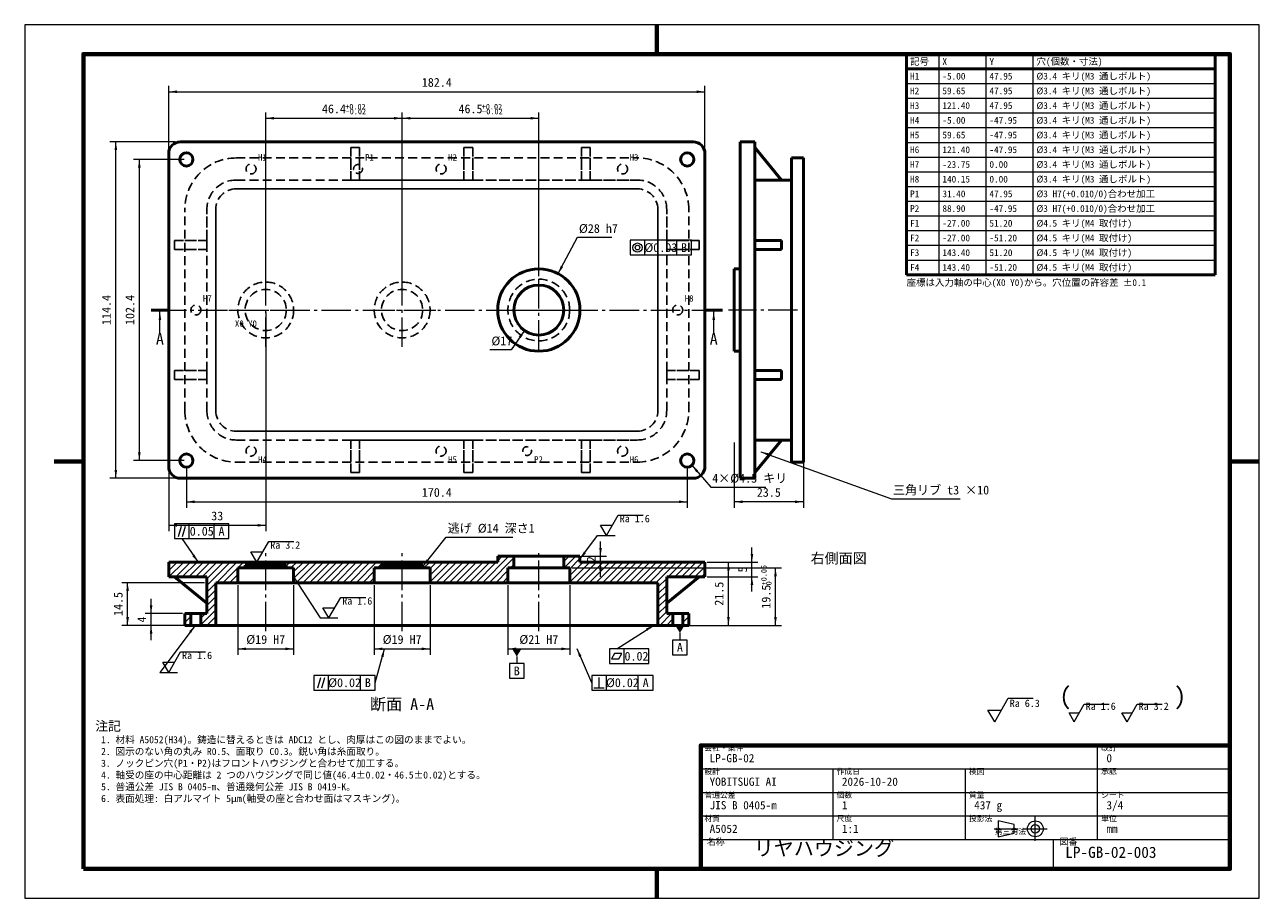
# Model space of a CAD drawing. Header units: millimetres. Extents: x 0 to 420, y 0 to 297.
import ezdxf
from ezdxf.enums import TextEntityAlignment as Align

# ---------------------------------------------------------------- set-up
doc = ezdxf.new("R2010")
doc.units = ezdxf.units.MM
doc.linetypes.add('GB_CENTER', pattern=[14, 10, -1.5, 1, -1.5])
doc.linetypes.add('GB_HIDDEN', pattern=[4.5, 3, -1.5])
for name, color, linetype, lineweight in [('BORDER', 7, 'Continuous', 70), ('CENTER', 7, 'GB_CENTER', 20), ('CUT', 7, 'Continuous', 50), ('DIM', 7, 'Continuous', 20), ('HATCH', 7, 'Continuous', 13), ('HIDDEN', 7, 'GB_HIDDEN', 25), ('OUTLINE', 7, 'Continuous', 50), ('TEXT', 7, 'Continuous', 20), ('THIN', 7, 'Continuous', 20)]:
    doc.layers.add(name, color=color, linetype=linetype, lineweight=lineweight)
doc.styles.add('JP', font='msgothic.ttc')

msp = doc.modelspace()

# ---------------------------------------------------------------- linework, layer by layer
at = {"layer": 'BORDER'}
for p, q in [((215, 287), (215, 297)), ((10, 148.5), (20, 148.5)), ((410, 148.5), (420, 148.5)), ((215, 0), (215, 10))]:
    msp.add_line(p, q, dxfattribs=at)
for points in [[(20, 10), (410, 10), (410, 287), (20, 287)], [(230, 10), (410, 10), (410, 52), (230, 52)]]:
    msp.add_lwpolyline(points, close=True, dxfattribs=at)
at = {"layer": 'CENTER'}
for p, q in [((82, 187.5), (82, 212.5)), ((128.4, 187.5), (128.4, 212.5)), ((174.9, 186.5), (174.9, 213.5)), ((45, 200), (235.4, 200)), ((69.5, 200), (94.5, 200)), ((115.9, 200), (140.9, 200)), ((161.4, 200), (188.4, 200)), ((262.9, 200), (239.4, 200)), ((82, 90.8), (82, 118.3)), ((128.4, 90.8), (128.4, 118.3)), ((174.9, 90.8), (174.9, 118.3)), ((343.8, 19.55), (343.8, 27.65)), ((329.85, 23.6), (337.95, 23.6)), ((339.75, 23.6), (347.85, 23.6))]:
    msp.add_line(p, q, dxfattribs=at)
at = {"layer": 'CUT'}
for p, q in [((43, 200), (49, 200)), ((231.4, 200), (237.4, 200))]:
    msp.add_line(p, q, dxfattribs=at)
at = {"layer": 'DIM'}
for p, q in [((49, 243), (49, 276.2)), ((49, 274.2), (231.4, 274.2)), ((231.4, 243), (231.4, 276.2)), ((82, 211.5), (82, 267.2)), ((82, 265.2), (128.4, 265.2)), ((128.4, 211.5), (128.4, 267.2)), ((128.4, 211.5), (128.4, 267.2)), ((128.4, 265.2), (174.9, 265.2)), ((174.9, 211.5), (174.9, 267.2)), ((51.2, 257.2), (29, 257.2)), ((31, 142.8), (31, 257.2)), ((54.2, 251.2), (37, 251.2)), ((39, 148.8), (39, 251.2)), ((181.47, 212.36), (188.05, 224.72)), ((188.05, 224.72), (199.74, 224.72)), ((210.98, 218.72), (210.98, 223.72)), ((221.83, 218.72), (221.83, 223.72)), ((46, 192), (46, 199.4)), ((49, 199.2), (49, 124.8)), ((82, 199.2), (82, 124.8)), ((234.4, 192), (234.4, 199.4)), ((170.02, 193.04), (165.44, 186.48)), ((165.44, 186.48), (158.27, 186.48)), ((241.4, 155), (241.4, 132.8)), ((250.4, 151.8), (294.9, 135.8)), ((264.9, 155), (264.9, 132.8)), ((54.2, 148.8), (37, 148.8)), ((55, 147), (55, 132.8)), ((225.4, 147), (225.4, 132.8)), ((226.97, 147.23), (233.4, 139.8)), ((51.2, 142.8), (29, 142.8)), ((233.4, 139.8), (252.1, 139.8)), ((55, 134.8), (225.4, 134.8)), ((264.9, 134.8), (241.4, 134.8)), ((294.9, 135.8), (318.26, 135.8)), ((197.9, 123.3), (201.94, 130.3)), ((201.94, 130.3), (210.42, 130.3)), ((49, 126.8), (82, 126.8)), ((52.27, 123.05), (53.33, 126.55)), ((53.67, 123.05), (54.73, 126.55)), ((56, 122.3), (56, 127.3)), ((64.46, 122.3), (64.46, 127.3)), ((197.9, 123.3), (195.88, 126.8)), ((195.88, 126.8), (199.92, 126.8)), ((53.5, 122.3), (59, 114.3)), ((135.4, 112.8), (143.4, 122.8)), ((143.4, 122.8), (166.08, 122.8)), ((188.9, 115.3), (194.9, 123.3)), ((194.9, 123.3), (200.9, 123.3)), ((79, 114.3), (76.98, 117.8)), ((76.98, 117.8), (81.02, 117.8)), ((79, 114.3), (83.04, 121.3)), ((83.04, 121.3), (91.52, 121.3)), ((195.9, 109.3), (195.9, 121.3)), ((247.4, 104.3), (247.4, 119.3)), ((189.7, 116.3), (197.9, 116.3)), ((189.7, 114.3), (197.9, 114.3)), ((232.2, 114.3), (241.4, 114.3)), ((232.2, 114.3), (249.4, 114.3)), ((239.4, 92.8), (239.4, 114.3)), ((91.5, 109.3), (100.5, 95.3)), ((186.2, 112.3), (257.4, 112.3)), ((232.2, 109.3), (249.4, 109.3)), ((255.4, 92.8), (255.4, 112.3)), ((61.2, 107.3), (33, 107.3)), ((35, 92.8), (35, 107.3)), ((72.5, 106.5), (72.5, 82.8)), ((91.5, 106.5), (91.5, 82.8)), ((118.9, 106.5), (118.9, 82.8)), ((137.9, 106.5), (137.9, 82.8)), ((164.4, 106.5), (164.4, 82.8)), ((185.4, 106.5), (185.4, 82.8)), ((43, 87.8), (43, 101.8)), ((103.5, 95.3), (107.54, 102.3)), ((107.54, 102.3), (116.02, 102.3)), ((53.7, 96.8), (41, 96.8)), ((103.5, 95.3), (101.48, 98.8)), ((101.48, 98.8), (105.52, 98.8)), ((61.2, 92.8), (33, 92.8)), ((53.7, 92.8), (41, 92.8)), ((58, 92.8), (46, 76.8)), ((100.5, 95.3), (106.5, 95.3)), ((175.7, 92.8), (257.4, 92.8)), ((201.4, 84.8), (213.9, 92.8)), ((232.2, 92.8), (241.4, 92.8)), ((222.9, 90.2), (222.9, 87.8)), ((72.5, 84.8), (91.5, 84.8)), ((118.9, 84.8), (137.9, 84.8)), ((119.25, 73.3), (122.4, 84.8)), ((164.4, 84.8), (185.4, 84.8)), ((192.9, 73.3), (187.9, 84.8)), ((203.9, 79.8), (203.9, 84.8)), ((49, 76.8), (46.98, 80.3)), ((46.98, 80.3), (51.02, 80.3)), ((49, 76.8), (53.04, 83.8)), ((53.04, 83.8), (61.52, 83.8)), ((167.4, 82.2), (167.4, 79.8)), ((46, 76.8), (52, 76.8)), ((103.4, 70.8), (103.4, 75.8)), ((114.25, 70.8), (114.25, 75.8)), ((197.9, 70.8), (197.9, 75.8)), ((208.75, 70.8), (208.75, 75.8)), ((99.68, 71.55), (100.73, 75.05)), ((101.08, 71.55), (102.12, 75.05)), ((193.65, 71.55), (197.15, 71.55)), ((195.4, 71.55), (195.4, 75.05)), ((330, 60), (334.62, 68)), ((334.62, 68), (343.1, 68)), ((330, 60), (327.69, 64)), ((327.69, 64), (332.31, 64)), ((357, 60), (355.27, 63)), ((355.27, 63), (358.73, 63)), ((357, 60), (360.46, 66)), ((360.46, 66), (368.94, 66)), ((375, 60), (373.27, 63)), ((373.27, 63), (376.73, 63)), ((375, 60), (378.46, 66)), ((378.46, 66), (386.94, 66))]:
    msp.add_line(p, q, dxfattribs=at)
for points in [[(205.98, 218.72), (226.83, 218.72), (226.83, 223.72), (205.98, 223.72)], [(51, 122.3), (69.46, 122.3), (69.46, 127.3), (51, 127.3)], [(198.9, 79.8), (212.36, 79.8), (212.36, 84.8), (198.9, 84.8)], [(220.4, 82.8), (225.4, 82.8), (225.4, 87.8), (220.4, 87.8)], [(164.9, 74.8), (169.9, 74.8), (169.9, 79.8), (164.9, 79.8)], [(199.65, 81.42), (202.1, 81.42), (203.15, 83.17), (200.7, 83.17)], [(98.4, 70.8), (119.25, 70.8), (119.25, 75.8), (98.4, 75.8)], [(192.9, 70.8), (213.75, 70.8), (213.75, 75.8), (192.9, 75.8)]]:
    msp.add_lwpolyline(points, close=True, dxfattribs=at)
for radius in [1.57, 0.787]:
    msp.add_circle((208.48, 221.22), radius, dxfattribs=at)
for points in [[(49, 274.2), (51.8, 274.65), (51.8, 273.75)], [(231.4, 274.2), (228.6, 273.75), (228.6, 274.65)], [(82, 265.2), (84.8, 265.65), (84.8, 264.75)], [(128.4, 265.2), (125.6, 264.75), (125.6, 265.65)], [(128.4, 265.2), (131.2, 265.65), (131.2, 264.75)], [(174.9, 265.2), (172.1, 264.75), (172.1, 265.65)], [(31, 257.2), (31.45, 254.4), (30.55, 254.4)], [(39, 251.2), (39.45, 248.4), (38.55, 248.4)], [(181.47, 212.36), (182.39, 215.04), (183.18, 214.62)], [(46, 199.4), (46.45, 196.6), (45.55, 196.6)], [(234.4, 199.4), (234.85, 196.6), (233.95, 196.6)], [(170.02, 193.04), (168.79, 190.49), (168.05, 191)], [(39, 148.8), (38.55, 151.6), (39.45, 151.6)], [(250.4, 151.8), (253.19, 151.28), (252.88, 150.43)], [(226.97, 147.23), (229.15, 145.4), (228.47, 144.81)], [(31, 142.8), (30.55, 145.6), (31.45, 145.6)], [(55, 134.8), (57.8, 135.25), (57.8, 134.35)], [(225.4, 134.8), (222.6, 134.35), (222.6, 135.25)], [(241.4, 134.8), (244.2, 135.25), (244.2, 134.35)], [(264.9, 134.8), (262.1, 134.35), (262.1, 135.25)], [(49, 126.8), (51.8, 127.25), (51.8, 126.35)], [(82, 126.8), (79.2, 126.35), (79.2, 127.25)], [(188.9, 115.3), (190.22, 117.81), (190.94, 117.27)], [(195.9, 116.3), (195.45, 119.1), (196.35, 119.1)], [(59, 114.3), (57.04, 116.35), (57.78, 116.86)], [(135.4, 112.8), (136.8, 115.27), (137.5, 114.71)], [(195.9, 114.3), (196.35, 111.5), (195.45, 111.5)], [(239.4, 114.3), (239.85, 111.5), (238.95, 111.5)], [(247.4, 114.3), (246.95, 117.1), (247.85, 117.1)], [(91.5, 109.3), (93.39, 107.19), (92.64, 106.7)], [(247.4, 109.3), (247.85, 106.5), (246.95, 106.5)], [(255.4, 112.3), (255.85, 109.5), (254.95, 109.5)], [(35, 107.3), (35.45, 104.5), (34.55, 104.5)], [(43, 96.8), (42.55, 99.6), (43.45, 99.6)], [(35, 92.8), (34.55, 95.6), (35.45, 95.6)], [(43, 92.8), (43.45, 90), (42.55, 90)], [(58, 92.8), (56.68, 90.29), (55.96, 90.83)], [(213.9, 92.8), (211.78, 90.91), (211.3, 91.67)], [(224.5, 92.8), (221.3, 92.8), (222.9, 90.2)], [(239.4, 92.8), (238.95, 95.6), (239.85, 95.6)], [(255.4, 92.8), (254.95, 95.6), (255.85, 95.6)], [(72.5, 84.8), (75.3, 85.25), (75.3, 84.35)], [(91.5, 84.8), (88.7, 84.35), (88.7, 85.25)], [(118.9, 84.8), (121.7, 85.25), (121.7, 84.35)], [(122.4, 84.8), (122.09, 81.98), (121.23, 82.22)], [(137.9, 84.8), (135.1, 84.35), (135.1, 85.25)], [(164.4, 84.8), (167.2, 85.25), (167.2, 84.35)], [(169, 84.8), (165.8, 84.8), (167.4, 82.2)], [(185.4, 84.8), (182.6, 84.35), (182.6, 85.25)], [(187.9, 84.8), (189.43, 82.41), (188.6, 82.05)]]:
    msp.add_solid(points, dxfattribs=at)
at = {"layer": 'HATCH'}
for p, q in [((49, 111.47), (51.83, 114.3)), ((49, 113.73), (49.57, 114.3)), ((49.09, 109.3), (54.09, 114.3)), ((51.36, 109.3), (56.36, 114.3)), ((53.62, 109.3), (58.62, 114.3)), ((55.88, 109.3), (60.88, 114.3)), ((58.14, 109.3), (63.14, 114.3)), ((60.41, 109.3), (65.41, 114.3)), ((62, 106.37), (69.93, 114.3)), ((62, 108.63), (67.67, 114.3)), ((65.2, 107.3), (72.2, 114.3)), ((67.46, 107.3), (74.46, 114.3)), ((75.72, 113.3), (76.72, 114.3)), ((77.98, 113.3), (78.98, 114.3)), ((80.25, 113.3), (81.25, 114.3)), ((82.51, 113.3), (83.51, 114.3)), ((84.77, 113.3), (85.77, 114.3)), ((87.03, 113.3), (88.03, 114.3)), ((89, 113), (90.3, 114.3)), ((90.56, 112.3), (92.56, 114.3)), ((91.5, 108.71), (97.09, 114.3)), ((91.5, 110.98), (94.82, 114.3)), ((92.35, 107.3), (99.35, 114.3)), ((94.61, 107.3), (101.61, 114.3)), ((96.87, 107.3), (103.87, 114.3)), ((99.14, 107.3), (106.14, 114.3)), ((101.4, 107.3), (108.4, 114.3)), ((103.66, 107.3), (110.66, 114.3)), ((105.92, 107.3), (112.92, 114.3)), ((108.19, 107.3), (115.19, 114.3)), ((110.45, 107.3), (117.45, 114.3)), ((112.71, 107.3), (119.71, 114.3)), ((119.98, 112.3), (121.98, 114.3)), ((123.24, 113.3), (124.24, 114.3)), ((125.5, 113.3), (126.5, 114.3)), ((127.76, 113.3), (128.76, 114.3)), ((130.03, 113.3), (131.03, 114.3)), ((132.29, 113.3), (133.29, 114.3)), ((134.55, 113.3), (135.55, 114.3)), ((135.81, 112.3), (137.81, 114.3)), ((137.9, 107.6), (144.6, 114.3)), ((137.9, 109.86), (142.34, 114.3)), ((137.9, 112.12), (140.08, 114.3)), ((139.87, 107.3), (146.87, 114.3)), ((142.13, 107.3), (149.13, 114.3)), ((144.39, 107.3), (151.39, 114.3)), ((146.65, 107.3), (153.65, 114.3)), ((148.92, 107.3), (155.92, 114.3)), ((151.18, 107.3), (158.18, 114.3)), ((153.44, 107.3), (160.44, 114.3)), ((155.7, 107.3), (164.7, 116.3)), ((157.97, 107.3), (166.4, 115.73)), ((160.9, 114.76), (162.44, 116.3)), ((165.23, 112.3), (166.4, 113.47)), ((183.4, 114.49), (185.21, 116.3)), ((183.47, 112.3), (187.47, 116.3)), ((185.4, 111.97), (188.9, 115.47)), ((185.4, 107.44), (192.26, 114.3)), ((185.4, 109.7), (190, 114.3)), ((187.52, 107.3), (194.52, 114.3)), ((189.79, 107.3), (196.79, 114.3)), ((192.05, 107.3), (199.05, 114.3)), ((194.31, 107.3), (201.31, 114.3)), ((196.57, 107.3), (203.57, 114.3)), ((198.84, 107.3), (205.84, 114.3)), ((201.1, 107.3), (208.1, 114.3)), ((203.36, 107.3), (210.36, 114.3)), ((205.62, 107.3), (212.62, 114.3)), ((207.89, 107.3), (214.89, 114.3)), ((210.15, 107.3), (217.15, 114.3)), ((212.41, 107.3), (219.41, 114.3)), ((214.68, 107.3), (221.68, 114.3)), ((218.94, 109.3), (223.94, 114.3)), ((221.2, 109.3), (226.2, 114.3)), ((223.46, 109.3), (228.46, 114.3)), ((225.73, 109.3), (230.73, 114.3)), ((69.72, 107.3), (72.5, 110.08)), ((74.72, 112.3), (75, 112.58)), ((114.98, 107.3), (118.9, 111.22)), ((160.23, 107.3), (164.4, 111.47)), ((162.49, 107.3), (164.4, 109.21)), ((227.99, 109.3), (231.4, 112.71)), ((230.25, 109.3), (231.4, 110.45)), ((62, 104.1), (65, 107.1)), ((71.98, 107.3), (72.5, 107.82)), ((117.24, 107.3), (118.9, 108.96)), ((215.4, 105.76), (218.4, 108.76)), ((215.4, 103.5), (218.4, 106.5)), ((62, 101.84), (65, 104.84)), ((62, 99.58), (65, 102.58)), ((215.4, 101.24), (218.4, 104.24)), ((215.4, 98.97), (218.4, 101.97)), ((54.5, 96.04), (55.26, 96.8)), ((59.95, 93), (65, 98.05)), ((59.95, 95.27), (61.48, 96.8)), ((62, 97.32), (65, 100.32)), ((215.4, 96.71), (218.4, 99.71)), ((215.4, 94.45), (218.4, 97.45)), ((216.01, 92.8), (220.01, 96.8)), ((223.85, 96.04), (224.61, 96.8)), ((54.5, 93.77), (56.55, 95.82)), ((55.79, 92.8), (56.55, 93.56)), ((62.01, 92.8), (65, 95.79)), ((64.27, 92.8), (65, 93.53)), ((218.28, 92.8), (220.45, 94.97)), ((223.85, 93.77), (225.9, 95.82)), ((225.14, 92.8), (225.9, 93.56))]:
    msp.add_line(p, q, dxfattribs=at)
at = {"layer": 'HIDDEN'}
for p, q in [((53, 257.2), (227.4, 257.2)), ((49, 146.8), (49, 253.2)), ((110.9, 244.2), (110.9, 255.2)), ((110.9, 255.2), (113.9, 255.2)), ((110.9, 255.2), (110.9, 244.2)), ((113.9, 244.2), (113.9, 255.2)), ((113.9, 255.2), (113.9, 244.2)), ((149.4, 244.2), (149.4, 255.2)), ((149.4, 255.2), (152.4, 255.2)), ((149.4, 255.2), (149.4, 244.2)), ((152.4, 244.2), (152.4, 255.2)), ((152.4, 255.2), (152.4, 244.2)), ((189.4, 244.2), (189.4, 255.2)), ((189.4, 255.2), (192.4, 255.2)), ((189.4, 255.2), (189.4, 244.2)), ((192.4, 244.2), (192.4, 255.2)), ((192.4, 255.2), (192.4, 244.2)), ((231.4, 146.8), (231.4, 253.2)), ((72, 251.7), (208.4, 251.7)), ((72, 251.7), (208.4, 251.7)), ((72, 244.2), (208.4, 244.2)), ((72, 244.2), (110.9, 244.2)), ((110.9, 244.2), (113.9, 244.2)), ((113.9, 244.2), (149.4, 244.2)), ((149.4, 244.2), (152.4, 244.2)), ((152.4, 244.2), (189.4, 244.2)), ((189.4, 244.2), (192.4, 244.2)), ((192.4, 244.2), (208.4, 244.2)), ((208.4, 241.2), (72, 241.2)), ((72, 241.2), (208.4, 241.2)), ((54.5, 165.8), (54.5, 234.2)), ((54.5, 165.8), (54.5, 234.2)), ((62, 165.8), (62, 234.2)), ((62, 223.6), (62, 234.2)), ((65, 234.2), (65, 165.8)), ((65, 165.8), (65, 234.2)), ((215.4, 234.2), (215.4, 165.8)), ((215.4, 165.8), (215.4, 234.2)), ((218.4, 165.8), (218.4, 234.2)), ((218.4, 223.6), (218.4, 234.2)), ((225.9, 165.8), (225.9, 234.2)), ((225.9, 165.8), (225.9, 234.2)), ((51, 220.6), (51, 223.6)), ((62, 223.6), (51, 223.6)), ((51, 223.6), (62, 223.6)), ((62, 220.6), (62, 223.6)), ((218.4, 223.6), (218.4, 220.6)), ((218.4, 223.6), (229.4, 223.6)), ((229.4, 223.6), (218.4, 223.6)), ((229.4, 223.6), (229.4, 220.6)), ((62, 220.6), (51, 220.6)), ((51, 220.6), (62, 220.6)), ((62, 179.4), (62, 220.6)), ((218.4, 179.4), (218.4, 220.6)), ((218.4, 220.6), (229.4, 220.6)), ((229.4, 220.6), (218.4, 220.6)), ((51, 176.4), (51, 179.4)), ((62, 179.4), (51, 179.4)), ((51, 179.4), (62, 179.4)), ((62, 176.4), (51, 176.4)), ((51, 176.4), (62, 176.4)), ((62, 176.4), (62, 179.4)), ((62, 165.8), (62, 176.4)), ((218.4, 179.4), (218.4, 176.4)), ((218.4, 179.4), (229.4, 179.4)), ((229.4, 179.4), (218.4, 179.4)), ((218.4, 165.8), (218.4, 176.4)), ((218.4, 176.4), (229.4, 176.4)), ((229.4, 176.4), (218.4, 176.4)), ((229.4, 179.4), (229.4, 176.4)), ((208.4, 158.8), (72, 158.8)), ((72, 158.8), (208.4, 158.8)), ((72, 155.8), (208.4, 155.8)), ((72, 155.8), (110.9, 155.8)), ((113.9, 155.8), (110.9, 155.8)), ((110.9, 155.8), (110.9, 144.8)), ((110.9, 144.8), (110.9, 155.8)), ((113.9, 155.8), (149.4, 155.8)), ((113.9, 155.8), (113.9, 144.8)), ((113.9, 144.8), (113.9, 155.8)), ((152.4, 155.8), (149.4, 155.8)), ((149.4, 155.8), (149.4, 144.8)), ((149.4, 144.8), (149.4, 155.8)), ((152.4, 155.8), (189.4, 155.8)), ((152.4, 155.8), (152.4, 144.8)), ((152.4, 144.8), (152.4, 155.8)), ((192.4, 155.8), (189.4, 155.8)), ((189.4, 155.8), (189.4, 144.8)), ((189.4, 144.8), (189.4, 155.8)), ((192.4, 155.8), (208.4, 155.8)), ((192.4, 155.8), (192.4, 144.8)), ((192.4, 144.8), (192.4, 155.8)), ((72, 148.3), (208.4, 148.3)), ((72, 148.3), (208.4, 148.3)), ((53, 142.8), (227.4, 142.8)), ((113.9, 144.8), (110.9, 144.8)), ((152.4, 144.8), (149.4, 144.8)), ((192.4, 144.8), (189.4, 144.8))]:
    msp.add_line(p, q, dxfattribs=at)
for centre, radius in [((55, 251.2), 2.25), ((225.4, 251.2), 2.25), ((77, 247.95), 1.7), ((77, 247.95), 1.7), ((113.4, 247.95), 1.5), ((113.4, 247.95), 1.5), ((141.65, 247.95), 1.7), ((141.65, 247.95), 1.7), ((203.4, 247.95), 1.7), ((203.4, 247.95), 1.7), ((174.9, 200), 14), ((174.9, 200), 10.5), ((174.9, 200), 10.5), ((82, 200), 9.5), ((82, 200), 9.5), ((82, 200), 7), ((82, 200), 7), ((128.4, 200), 9.5), ((128.4, 200), 9.5), ((128.4, 200), 7), ((128.4, 200), 7), ((174.9, 200), 8.5), ((58.25, 200), 1.7), ((58.25, 200), 1.7), ((222.15, 200), 1.7), ((222.15, 200), 1.7), ((77, 152.05), 1.7), ((77, 152.05), 1.7), ((141.65, 152.05), 1.7), ((141.65, 152.05), 1.7), ((170.9, 152.05), 1.5), ((170.9, 152.05), 1.5), ((203.4, 152.05), 1.7), ((203.4, 152.05), 1.7), ((55, 148.8), 2.25), ((225.4, 148.8), 2.25)]:
    msp.add_circle(centre, radius, dxfattribs=at)
for centre, radius, start, end in [((53, 253.2), 4, 90, 180), ((227.4, 253.2), 4, 0, 90), ((72, 234.2), 17.5, 90, 180), ((72, 234.2), 17.5, 90, 180), ((208.4, 234.2), 17.5, 0, 90), ((208.4, 234.2), 17.5, 0, 90), ((72, 234.2), 10, 90, 180), ((72, 234.2), 10, 90, 180), ((208.4, 234.2), 10, 0, 90), ((208.4, 234.2), 10, 0, 90), ((72, 234.2), 7, 90, 180), ((72, 234.2), 7, 90, 180), ((208.4, 234.2), 7, 0, 90), ((208.4, 234.2), 7, 0, 90), ((72, 165.8), 17.5, -180, -90), ((72, 165.8), 17.5, -180, -90), ((72, 165.8), 10, 180, -90), ((72, 165.8), 10, 180, -90), ((72, 165.8), 7, 180, -90), ((72, 165.8), 7, 180, -90), ((208.4, 165.8), 17.5, -90, 0), ((208.4, 165.8), 7, -90, 0), ((208.4, 165.8), 17.5, -90, 0), ((208.4, 165.8), 7, -90, 0), ((208.4, 165.8), 10, -90, 0), ((208.4, 165.8), 10, -90, 0), ((53, 146.8), 4, 180, -90), ((227.4, 146.8), 4, -90, 0)]:
    msp.add_arc(centre, radius, start, end, dxfattribs=at)
at = {"layer": 'OUTLINE'}
for p, q in [((300, 287), (405, 287)), ((300, 287), (300, 212)), ((405, 287), (405, 212)), ((300, 282), (405, 282)), ((53, 257.2), (227.4, 257.2)), ((248.4, 257.2), (243.4, 257.2)), ((49, 146.8), (49, 253.2)), ((231.4, 146.8), (231.4, 253.2)), ((243.4, 146.8), (243.4, 253.2)), ((248.4, 255.2), (257.4, 244.2)), ((248.4, 146.8), (248.4, 253.2)), ((264.9, 251.7), (260.9, 251.7)), ((260.9, 244.2), (248.4, 244.2)), ((260.9, 165.8), (260.9, 234.2)), ((264.9, 165.8), (264.9, 234.2)), ((248.4, 223.6), (257.4, 223.6)), ((257.4, 223.6), (257.4, 220.6)), ((248.4, 220.6), (257.4, 220.6)), ((243.4, 214), (241.4, 214)), ((300, 212), (405, 212)), ((243.4, 186), (241.4, 186)), ((248.4, 179.4), (257.4, 179.4)), ((248.4, 176.4), (257.4, 176.4)), ((257.4, 179.4), (257.4, 176.4)), ((260.9, 155.8), (248.4, 155.8)), ((248.4, 144.8), (257.4, 155.8)), ((264.9, 148.3), (260.9, 148.3)), ((53, 142.8), (227.4, 142.8)), ((248.4, 142.8), (243.4, 142.8)), ((160.9, 114.3), (49, 114.3)), ((49, 114.3), (49, 109.3)), ((166.4, 116.3), (160.9, 116.3)), ((160.9, 114.3), (160.9, 116.3)), ((166.4, 112.3), (166.4, 116.3)), ((188.9, 116.3), (183.4, 116.3)), ((183.4, 112.3), (183.4, 116.3)), ((188.9, 114.3), (188.9, 116.3)), ((231.4, 114.3), (188.9, 114.3)), ((231.4, 114.3), (231.4, 109.3)), ((62, 109.3), (49, 109.3)), ((51, 109.3), (62, 100.3)), ((62, 109.3), (62, 96.8)), ((72.5, 107.3), (72.5, 112.3)), ((75, 112.3), (72.5, 112.3)), ((75, 112.3), (75, 113.3)), ((89, 113.3), (75, 113.3)), ((89, 112.3), (89, 113.3)), ((91.5, 112.3), (89, 112.3)), ((91.5, 107.3), (91.5, 112.3)), ((118.9, 107.3), (118.9, 112.3)), ((121.4, 112.3), (118.9, 112.3)), ((121.4, 112.3), (121.4, 113.3)), ((135.4, 113.3), (121.4, 113.3)), ((135.4, 112.3), (135.4, 113.3)), ((137.9, 112.3), (135.4, 112.3)), ((137.9, 107.3), (137.9, 112.3)), ((164.4, 107.3), (164.4, 112.3)), ((166.4, 112.3), (164.4, 112.3)), ((185.4, 112.3), (183.4, 112.3)), ((185.4, 107.3), (185.4, 112.3)), ((218.4, 109.3), (218.4, 96.8)), ((231.4, 109.3), (218.4, 109.3)), ((229.4, 109.3), (218.4, 100.3)), ((65, 107.3), (65, 92.8)), ((72.5, 107.3), (65, 107.3)), ((118.9, 107.3), (91.5, 107.3)), ((164.4, 107.3), (137.9, 107.3)), ((215.4, 107.3), (185.4, 107.3)), ((215.4, 107.3), (215.4, 92.8)), ((54.5, 96.8), (54.5, 92.8)), ((56.55, 96.8), (54.5, 96.8)), ((56.55, 92.8), (56.55, 96.8)), ((62, 96.8), (59.95, 96.8)), ((59.95, 92.8), (59.95, 96.8)), ((62, 96.8), (62, 100.3)), ((218.4, 96.8), (218.4, 100.3)), ((220.45, 96.8), (218.4, 96.8)), ((220.45, 92.8), (220.45, 96.8)), ((225.9, 96.8), (223.85, 96.8)), ((223.85, 92.8), (223.85, 96.8)), ((225.9, 96.8), (225.9, 92.8)), ((56.55, 92.8), (54.5, 92.8)), ((65, 92.8), (59.95, 92.8)), ((208.4, 92.8), (72, 92.8)), ((220.45, 92.8), (215.4, 92.8)), ((225.9, 92.8), (223.85, 92.8))]:
    msp.add_line(p, q, dxfattribs=at)
for points in [[(243.4, 253.2), (243.4, 253.47), (243.4, 253.74), (243.4, 254.01), (243.4, 254.28), (243.4, 254.54), (243.4, 254.79), (243.4, 255.04), (243.4, 255.28), (243.4, 255.5), (243.4, 255.72), (243.4, 255.93), (243.4, 256.12), (243.4, 256.3), (243.4, 256.46), (243.4, 256.62), (243.4, 256.75), (243.4, 256.86), (243.4, 256.97), (243.4, 257.05), (243.4, 257.11), (243.4, 257.16), (243.4, 257.18), (243.4, 257.2)], [(248.4, 253.2), (248.4, 253.47), (248.4, 253.74), (248.4, 254.01), (248.4, 254.28), (248.4, 254.54), (248.4, 254.79), (248.4, 255.04), (248.4, 255.28), (248.4, 255.5), (248.4, 255.72), (248.4, 255.93), (248.4, 256.12), (248.4, 256.3), (248.4, 256.46), (248.4, 256.62), (248.4, 256.75), (248.4, 256.86), (248.4, 256.97), (248.4, 257.05), (248.4, 257.11), (248.4, 257.16), (248.4, 257.18), (248.4, 257.2)], [(260.9, 251.7), (260.9, 251.63), (260.9, 251.52), (260.9, 251.32), (260.9, 251.03), (260.9, 250.69), (260.9, 250.23), (260.9, 249.72), (260.9, 249.14), (260.9, 248.47), (260.9, 247.77), (260.9, 246.97), (260.9, 246.13), (260.9, 245.24), (260.9, 244.28), (260.9, 243.29), (260.9, 242.24), (260.9, 241.16), (260.9, 240.06), (260.9, 238.91), (260.9, 237.76), (260.9, 236.58), (260.9, 235.39), (260.9, 234.2)], [(264.9, 251.7), (264.9, 251.63), (264.9, 251.52), (264.9, 251.32), (264.9, 251.03), (264.9, 250.69), (264.9, 250.23), (264.9, 249.72), (264.9, 249.14), (264.9, 248.47), (264.9, 247.77), (264.9, 246.97), (264.9, 246.13), (264.9, 245.24), (264.9, 244.28), (264.9, 243.29), (264.9, 242.24), (264.9, 241.16), (264.9, 240.06), (264.9, 238.91), (264.9, 237.76), (264.9, 236.58), (264.9, 235.39), (264.9, 234.2)], [(241.4, 200), (241.4, 200.95), (241.4, 201.9), (241.4, 202.85), (241.4, 203.77), (241.4, 204.69), (241.4, 205.57), (241.4, 206.43), (241.4, 207.27), (241.4, 208.06), (241.4, 208.83), (241.4, 209.54), (241.4, 210.22), (241.4, 210.85), (241.4, 211.42), (241.4, 211.95), (241.4, 212.42), (241.4, 212.82), (241.4, 213.19), (241.4, 213.46), (241.4, 213.69), (241.4, 213.85), (241.4, 213.95), (241.4, 214)], [(241.4, 186), (241.4, 186.05), (241.4, 186.15), (241.4, 186.31), (241.4, 186.54), (241.4, 186.81), (241.4, 187.18), (241.4, 187.58), (241.4, 188.05), (241.4, 188.58), (241.4, 189.15), (241.4, 189.78), (241.4, 190.46), (241.4, 191.17), (241.4, 191.94), (241.4, 192.73), (241.4, 193.57), (241.4, 194.43), (241.4, 195.31), (241.4, 196.23), (241.4, 197.15), (241.4, 198.1), (241.4, 199.05), (241.4, 200)], [(260.9, 165.8), (260.9, 164.61), (260.9, 163.42), (260.9, 162.24), (260.9, 161.09), (260.9, 159.94), (260.9, 158.84), (260.9, 157.76), (260.9, 156.71), (260.9, 155.72), (260.9, 154.76), (260.9, 153.87), (260.9, 153.03), (260.9, 152.23), (260.9, 151.53), (260.9, 150.86), (260.9, 150.28), (260.9, 149.77), (260.9, 149.31), (260.9, 148.97), (260.9, 148.68), (260.9, 148.48), (260.9, 148.37), (260.9, 148.3)], [(264.9, 165.8), (264.9, 164.61), (264.9, 163.42), (264.9, 162.24), (264.9, 161.09), (264.9, 159.94), (264.9, 158.84), (264.9, 157.76), (264.9, 156.71), (264.9, 155.72), (264.9, 154.76), (264.9, 153.87), (264.9, 153.03), (264.9, 152.23), (264.9, 151.53), (264.9, 150.86), (264.9, 150.28), (264.9, 149.77), (264.9, 149.31), (264.9, 148.97), (264.9, 148.68), (264.9, 148.48), (264.9, 148.37), (264.9, 148.3)], [(243.4, 142.8), (243.4, 142.82), (243.4, 142.84), (243.4, 142.89), (243.4, 142.95), (243.4, 143.03), (243.4, 143.14), (243.4, 143.25), (243.4, 143.38), (243.4, 143.54), (243.4, 143.7), (243.4, 143.88), (243.4, 144.07), (243.4, 144.28), (243.4, 144.5), (243.4, 144.72), (243.4, 144.96), (243.4, 145.21), (243.4, 145.46), (243.4, 145.72), (243.4, 145.99), (243.4, 146.26), (243.4, 146.53), (243.4, 146.8)], [(248.4, 142.8), (248.4, 142.82), (248.4, 142.84), (248.4, 142.89), (248.4, 142.95), (248.4, 143.03), (248.4, 143.14), (248.4, 143.25), (248.4, 143.38), (248.4, 143.54), (248.4, 143.7), (248.4, 143.88), (248.4, 144.07), (248.4, 144.28), (248.4, 144.5), (248.4, 144.72), (248.4, 144.96), (248.4, 145.21), (248.4, 145.46), (248.4, 145.72), (248.4, 145.99), (248.4, 146.26), (248.4, 146.53), (248.4, 146.8)], [(183.4, 116.3), (183.27, 116.3), (183.05, 116.3), (182.67, 116.3), (182.12, 116.3), (181.49, 116.3), (180.67, 116.3), (179.78, 116.3), (178.8, 116.3), (177.73, 116.3), (176.63, 116.3), (175.48, 116.3), (174.32, 116.3), (173.17, 116.3), (172.07, 116.3), (171, 116.3), (170.02, 116.3), (169.13, 116.3), (168.31, 116.3), (167.68, 116.3), (167.13, 116.3), (166.75, 116.3), (166.53, 116.3), (166.4, 116.3)], [(89, 112.3), (88.89, 112.3), (88.71, 112.3), (88.4, 112.3), (87.94, 112.3), (87.42, 112.3), (86.75, 112.3), (86.02, 112.3), (85.21, 112.3), (84.33, 112.3), (83.42, 112.3), (82.47, 112.3), (81.53, 112.3), (80.58, 112.3), (79.67, 112.3), (78.79, 112.3), (77.98, 112.3), (77.25, 112.3), (76.58, 112.3), (76.06, 112.3), (75.6, 112.3), (75.29, 112.3), (75.11, 112.3), (75, 112.3)], [(135.4, 112.3), (135.29, 112.3), (135.11, 112.3), (134.8, 112.3), (134.34, 112.3), (133.82, 112.3), (133.15, 112.3), (132.42, 112.3), (131.61, 112.3), (130.73, 112.3), (129.82, 112.3), (128.87, 112.3), (127.93, 112.3), (126.98, 112.3), (126.07, 112.3), (125.19, 112.3), (124.38, 112.3), (123.65, 112.3), (122.98, 112.3), (122.46, 112.3), (122, 112.3), (121.69, 112.3), (121.51, 112.3), (121.4, 112.3)], [(183.4, 112.3), (183.27, 112.3), (183.05, 112.3), (182.67, 112.3), (182.12, 112.3), (181.49, 112.3), (180.67, 112.3), (179.78, 112.3), (178.8, 112.3), (177.73, 112.3), (176.63, 112.3), (175.48, 112.3), (174.32, 112.3), (173.17, 112.3), (172.07, 112.3), (171, 112.3), (170.02, 112.3), (169.13, 112.3), (168.31, 112.3), (167.68, 112.3), (167.13, 112.3), (166.75, 112.3), (166.53, 112.3), (166.4, 112.3)], [(91.5, 107.3), (91.36, 107.3), (91.11, 107.3), (90.68, 107.3), (90.07, 107.3), (89.36, 107.3), (88.45, 107.3), (87.45, 107.3), (86.36, 107.3), (85.16, 107.3), (83.93, 107.3), (82.64, 107.3), (81.36, 107.3), (80.07, 107.3), (78.84, 107.3), (77.64, 107.3), (76.55, 107.3), (75.55, 107.3), (74.64, 107.3), (73.93, 107.3), (73.32, 107.3), (72.89, 107.3), (72.64, 107.3), (72.5, 107.3)], [(137.9, 107.3), (137.76, 107.3), (137.51, 107.3), (137.08, 107.3), (136.47, 107.3), (135.76, 107.3), (134.85, 107.3), (133.85, 107.3), (132.76, 107.3), (131.56, 107.3), (130.33, 107.3), (129.04, 107.3), (127.76, 107.3), (126.47, 107.3), (125.24, 107.3), (124.04, 107.3), (122.95, 107.3), (121.95, 107.3), (121.04, 107.3), (120.33, 107.3), (119.72, 107.3), (119.29, 107.3), (119.04, 107.3), (118.9, 107.3)], [(185.4, 107.3), (185.24, 107.3), (184.97, 107.3), (184.5, 107.3), (183.82, 107.3), (183.04, 107.3), (182.02, 107.3), (180.93, 107.3), (179.72, 107.3), (178.39, 107.3), (177.03, 107.3), (175.61, 107.3), (174.19, 107.3), (172.77, 107.3), (171.41, 107.3), (170.08, 107.3), (168.87, 107.3), (167.78, 107.3), (166.76, 107.3), (165.98, 107.3), (165.3, 107.3), (164.83, 107.3), (164.56, 107.3), (164.4, 107.3)], [(59.95, 96.8), (59.92, 96.8), (59.88, 96.8), (59.8, 96.8), (59.69, 96.8), (59.57, 96.8), (59.4, 96.8), (59.23, 96.8), (59.03, 96.8), (58.82, 96.8), (58.6, 96.8), (58.37, 96.8), (58.13, 96.8), (57.9, 96.8), (57.68, 96.8), (57.47, 96.8), (57.27, 96.8), (57.1, 96.8), (56.93, 96.8), (56.81, 96.8), (56.7, 96.8), (56.62, 96.8), (56.58, 96.8), (56.55, 96.8)], [(223.85, 96.8), (223.82, 96.8), (223.78, 96.8), (223.7, 96.8), (223.59, 96.8), (223.47, 96.8), (223.3, 96.8), (223.13, 96.8), (222.93, 96.8), (222.72, 96.8), (222.5, 96.8), (222.27, 96.8), (222.03, 96.8), (221.8, 96.8), (221.58, 96.8), (221.37, 96.8), (221.17, 96.8), (221, 96.8), (220.83, 96.8), (220.71, 96.8), (220.6, 96.8), (220.52, 96.8), (220.48, 96.8), (220.45, 96.8)], [(59.95, 92.8), (59.92, 92.8), (59.88, 92.8), (59.8, 92.8), (59.69, 92.8), (59.57, 92.8), (59.4, 92.8), (59.23, 92.8), (59.03, 92.8), (58.82, 92.8), (58.6, 92.8), (58.37, 92.8), (58.13, 92.8), (57.9, 92.8), (57.68, 92.8), (57.47, 92.8), (57.27, 92.8), (57.1, 92.8), (56.93, 92.8), (56.81, 92.8), (56.7, 92.8), (56.62, 92.8), (56.58, 92.8), (56.55, 92.8)], [(65, 92.8), (65.03, 92.8), (65.07, 92.8), (65.15, 92.8), (65.27, 92.8), (65.41, 92.8), (65.59, 92.8), (65.79, 92.8), (66.02, 92.8), (66.29, 92.8), (66.57, 92.8), (66.89, 92.8), (67.23, 92.8), (67.58, 92.8), (67.97, 92.8), (68.37, 92.8), (68.78, 92.8), (69.22, 92.8), (69.66, 92.8), (70.11, 92.8), (70.58, 92.8), (71.05, 92.8), (71.52, 92.8), (72, 92.8)], [(208.4, 92.8), (208.88, 92.8), (209.35, 92.8), (209.82, 92.8), (210.29, 92.8), (210.74, 92.8), (211.18, 92.8), (211.62, 92.8), (212.03, 92.8), (212.43, 92.8), (212.82, 92.8), (213.17, 92.8), (213.51, 92.8), (213.83, 92.8), (214.11, 92.8), (214.38, 92.8), (214.61, 92.8), (214.81, 92.8), (214.99, 92.8), (215.13, 92.8), (215.25, 92.8), (215.33, 92.8), (215.37, 92.8), (215.4, 92.8)], [(223.85, 92.8), (223.82, 92.8), (223.78, 92.8), (223.7, 92.8), (223.59, 92.8), (223.47, 92.8), (223.3, 92.8), (223.13, 92.8), (222.93, 92.8), (222.72, 92.8), (222.5, 92.8), (222.27, 92.8), (222.03, 92.8), (221.8, 92.8), (221.58, 92.8), (221.37, 92.8), (221.17, 92.8), (221, 92.8), (220.83, 92.8), (220.71, 92.8), (220.6, 92.8), (220.52, 92.8), (220.48, 92.8), (220.45, 92.8)]]:
    msp.add_lwpolyline(points, dxfattribs=at)
for centre, radius in [((55, 251.2), 2.25), ((225.4, 251.2), 2.25), ((174.9, 200), 14), ((174.9, 200), 8.5), ((55, 148.8), 2.25), ((225.4, 148.8), 2.25)]:
    msp.add_circle(centre, radius, dxfattribs=at)
for centre, start, end in [((53, 253.2), 90, 180), ((227.4, 253.2), 0, 90), ((53, 146.8), 180, -90), ((227.4, 146.8), -90, 0)]:
    msp.add_arc(centre, 4, start, end, dxfattribs=at)
at = {"layer": 'THIN'}
for p, q in [((311, 287), (311, 212)), ((327, 287), (327, 212)), ((343, 287), (343, 212)), ((300, 277), (405, 277)), ((300, 272), (405, 272)), ((300, 267), (405, 267)), ((300, 262), (405, 262)), ((300, 257), (405, 257)), ((300, 252), (405, 252)), ((300, 247), (405, 247)), ((300, 242), (405, 242)), ((300, 237), (405, 237)), ((300, 232), (405, 232)), ((300, 227), (405, 227)), ((300, 222), (405, 222)), ((300, 217), (405, 217)), ((365, 44), (365, 52)), ((230, 44), (410, 44)), ((275, 36), (275, 44)), ((320, 36), (320, 44)), ((365, 36), (365, 44)), ((230, 36), (410, 36)), ((275, 28), (275, 36)), ((320, 28), (320, 36)), ((365, 28), (365, 36)), ((230, 28), (410, 28)), ((275, 20), (275, 28)), ((320, 20), (320, 28)), ((365, 20), (365, 28)), ((230, 20), (410, 20)), ((350, 10), (350, 20))]:
    msp.add_line(p, q, dxfattribs=at)
for points in [[(0, 0), (420, 0), (420, 297), (0, 297)], [(331.2, 20.9), (336.6, 22.16), (336.6, 25.04), (331.2, 26.3)]]:
    msp.add_lwpolyline(points, close=True, dxfattribs=at)
for radius in [2.7, 1.44]:
    msp.add_circle((343.8, 23.6), radius, dxfattribs=at)

# ---------------------------------------------------------------- texts
at = {"layer": 'DIM', "style": 'JP'}
for s, p in [('182.4', (140.2, 275)), ('46.4', (105.2, 266)), ('46.5', (151.65, 266)), ('170.4', (140.2, 135.6)), ('23.5', (253.15, 135.6)), ('33', (65.5, 127.6)), ('Ø19 H7', (82, 85.6)), ('Ø19 H7', (128.4, 85.6)), ('Ø21 H7', (174.9, 85.6))]:
    msp.add_text(s, height=3, dxfattribs=at).set_placement(p, align=Align.BOTTOM_CENTER)
for s, height, p in [('+0.02', 1.86, (109.03, 267.65)), ('+0.02', 1.86, (155.48, 267.65)), ('−0.02', 1.86, (109.03, 266)), ('−0.02', 1.86, (155.48, 266)), ('Ø28 h7', 3, (188.55, 225.32)), ('Ø17', 3, (158.77, 187.08)), ('4×Ø4.5 キリ', 3, (233.9, 140.4)), ('三角リブ t3 ×10', 3, (295.4, 136.4)), ('Ra 1.6', 2.5, (202.44, 127.1)), ('逃げ Ø14 深さ1', 3, (143.9, 123.4)), ('Ra 3.2', 2.5, (83.54, 118.1)), ('Ra 1.6', 2.5, (108.04, 99.1)), ('Ra 1.6', 2.5, (53.54, 80.6)), ('Ra 6.3', 2.5, (335.12, 64.3)), ('Ra 1.6', 2.5, (360.96, 63.3)), ('Ra 3.2', 2.5, (378.96, 63.3))]:
    msp.add_text(s, height=height, dxfattribs=at).set_placement(p, align=Align.BOTTOM_LEFT)
for s, p in [('Ø0.03', (216.41, 221.22)), ('B', (224.33, 221.22)), ('0.05', (60.23, 124.8)), ('A', (66.96, 124.8)), ('A', (222.9, 85.3)), ('0.02', (208.13, 82.3)), ('B', (167.4, 77.3)), ('Ø0.02', (108.83, 73.3)), ('B', (116.75, 73.3)), ('Ø0.02', (203.33, 73.3)), ('A', (211.25, 73.3))]:
    msp.add_text(s, height=3, dxfattribs=at).set_placement(p, align=Align.MIDDLE_CENTER)
for s, p in [('114.4', (30.2, 200)), ('102.4', (38.2, 200)), ('2', (195.1, 115.3)), ('5', (246.6, 111.8)), ('21.5', (238.6, 103.55)), ('19.5', (254.6, 102.55)), ('14.5', (34.2, 100.05)), ('4', (42.2, 94.8))]:
    msp.add_text(s, height=3, rotation=90, dxfattribs=at).set_placement(p, align=Align.BOTTOM_CENTER)
for s, p in [('+0.05', (252.95, 106.38)), ('0', (254.6, 106.38))]:
    msp.add_text(s, height=1.86, rotation=90, dxfattribs=at).set_placement(p, align=Align.BOTTOM_LEFT)
at = {"layer": 'TEXT', "style": 'JP'}
for s, p in [('記号', (301.2, 284.5)), ('X', (312.2, 284.5)), ('Y', (328.2, 284.5)), ('穴(個数・寸法)', (344.2, 284.5)), ('H1', (301.2, 279.5)), ('-5.00', (312.2, 279.5)), ('47.95', (328.2, 279.5)), ('Ø3.4 キリ(M3 通しボルト)', (344.2, 279.5)), ('H2', (301.2, 274.5)), ('59.65', (312.2, 274.5)), ('47.95', (328.2, 274.5)), ('Ø3.4 キリ(M3 通しボルト)', (344.2, 274.5)), ('H3', (301.2, 269.5)), ('121.40', (312.2, 269.5)), ('47.95', (328.2, 269.5)), ('Ø3.4 キリ(M3 通しボルト)', (344.2, 269.5)), ('H4', (301.2, 264.5)), ('-5.00', (312.2, 264.5)), ('-47.95', (328.2, 264.5)), ('Ø3.4 キリ(M3 通しボルト)', (344.2, 264.5)), ('H5', (301.2, 259.5)), ('59.65', (312.2, 259.5)), ('-47.95', (328.2, 259.5)), ('Ø3.4 キリ(M3 通しボルト)', (344.2, 259.5)), ('H6', (301.2, 254.5)), ('121.40', (312.2, 254.5)), ('-47.95', (328.2, 254.5)), ('Ø3.4 キリ(M3 通しボルト)', (344.2, 254.5)), ('H7', (301.2, 249.5)), ('-23.75', (312.2, 249.5)), ('0.00', (328.2, 249.5)), ('Ø3.4 キリ(M3 通しボルト)', (344.2, 249.5)), ('H8', (301.2, 244.5)), ('140.15', (312.2, 244.5)), ('0.00', (328.2, 244.5)), ('Ø3.4 キリ(M3 通しボルト)', (344.2, 244.5)), ('P1', (301.2, 239.5)), ('31.40', (312.2, 239.5)), ('47.95', (328.2, 239.5)), ('Ø3 H7(+0.010/0)合わせ加工', (344.2, 239.5)), ('P2', (301.2, 234.5)), ('88.90', (312.2, 234.5)), ('-47.95', (328.2, 234.5)), ('Ø3 H7(+0.010/0)合わせ加工', (344.2, 234.5)), ('F1', (301.2, 229.5)), ('-27.00', (312.2, 229.5)), ('51.20', (328.2, 229.5)), ('Ø4.5 キリ(M4 取付け)', (344.2, 229.5)), ('F2', (301.2, 224.5)), ('-27.00', (312.2, 224.5)), ('-51.20', (328.2, 224.5)), ('Ø4.5 キリ(M4 取付け)', (344.2, 224.5)), ('F3', (301.2, 219.5)), ('143.40', (312.2, 219.5)), ('51.20', (328.2, 219.5)), ('Ø4.5 キリ(M4 取付け)', (344.2, 219.5)), ('F4', (301.2, 214.5)), ('143.40', (312.2, 214.5)), ('-51.20', (328.2, 214.5)), ('Ø4.5 キリ(M4 取付け)', (344.2, 214.5))]:
    msp.add_text(s, height=2.3, dxfattribs=at).set_placement(p, align=Align.MIDDLE_LEFT)
for s, height, p in [('H1', 2.2, (79.4, 250.15)), ('P1', 2.2, (115.8, 250.15)), ('H2', 2.2, (144.05, 250.15)), ('H3', 2.2, (205.8, 250.15)), ('座標は入力軸の中心(X0 Y0)から。穴位置の許容差 ±0.1', 2.3, (300, 207.5)), ('H7', 2.2, (60.65, 202.2)), ('H8', 2.2, (224.55, 202.2)), ('H4', 2.2, (79.4, 147.45)), ('H5', 2.2, (144.05, 147.45)), ('P2', 2.2, (173.3, 147.45)), ('H6', 2.2, (205.8, 147.45)), ('(', 6, (352, 64)), (')', 6, (391, 64)), ('注記', 3.2, (24, 56)), ('1. 材料 A5052(H34)。鋳造に替えるときは ADC12 とし、肉厚はこの図のままでよい。', 2.4, (26, 52)), ('2. 図示のない角の丸み R0.5、面取り C0.3。鋭い角は糸面取り。', 2.4, (26, 48)), ('会社・案件', 1.9, (231.2, 49.6)), ('改訂', 1.9, (366.2, 49.6)), ('3. ノックピン穴(P1・P2)はフロントハウジングと合わせて加工する。', 2.4, (26, 44)), ('LP-GB-02', 2.8, (233, 45.4)), ('0', 2.8, (368, 45.4)), ('4. 軸受の座の中心距離は 2 つのハウジングで同じ値(46.4±0.02・46.5±0.02)とする。', 2.4, (26, 40)), ('設計', 1.9, (231.2, 41.6)), ('作成日', 1.9, (276.2, 41.6)), ('検図', 1.9, (321.2, 41.6)), ('承認', 1.9, (366.2, 41.6)), ('5. 普通公差 JIS B 0405-m、普通幾何公差 JIS B 0419-K。', 2.4, (26, 36)), ('YOBITSUGI AI', 2.8, (233, 37.4)), ('2026-10-20', 2.8, (278, 37.4)), ('6. 表面処理: 白アルマイト 5μm(軸受の座と合わせ面はマスキング)。', 2.4, (26, 32)), ('普通公差', 1.9, (231.2, 33.6)), ('個数', 1.9, (276.2, 33.6)), ('質量', 1.9, (321.2, 33.6)), ('シート', 1.9, (366.2, 33.6)), ('JIS B 0405-m', 2.8, (233, 29.4)), ('1', 2.8, (278, 29.4)), ('437 g', 2.8, (323, 29.4)), ('3/4', 2.8, (368, 29.4)), ('材質', 1.9, (231.2, 25.6)), ('尺度', 1.9, (276.2, 25.6)), ('投影法', 1.9, (321.2, 25.6)), ('単位', 1.9, (366.2, 25.6)), ('A5052', 2.8, (233, 21.4)), ('1:1', 2.8, (278, 21.4)), ('第三角法', 1.9, (330, 21.2)), ('mm', 2.8, (368, 21.4)), ('名称', 2.2, (232, 17.5)), ('リヤハウジング', 5, (248, 13)), ('図番', 2.2, (352, 17.5)), ('LP-GB-02-003', 3.8, (354, 12.6))]:
    msp.add_text(s, height=height, dxfattribs=at).set_placement(p, align=Align.BOTTOM_LEFT)
msp.add_text('X0 Y0', height=2.2, dxfattribs=at).set_placement((79, 196.5), align=Align.TOP_RIGHT)
for s, height, p in [('A', 4, (46, 187)), ('A', 4, (234.4, 187)), ('右側面図', 3.5, (276.9, 112.8)), ('断面 A-A', 4, (128.4, 62.8))]:
    msp.add_text(s, height=height, dxfattribs=at).set_placement(p, align=Align.BOTTOM_CENTER)

doc.saveas('drawing.dxf')
